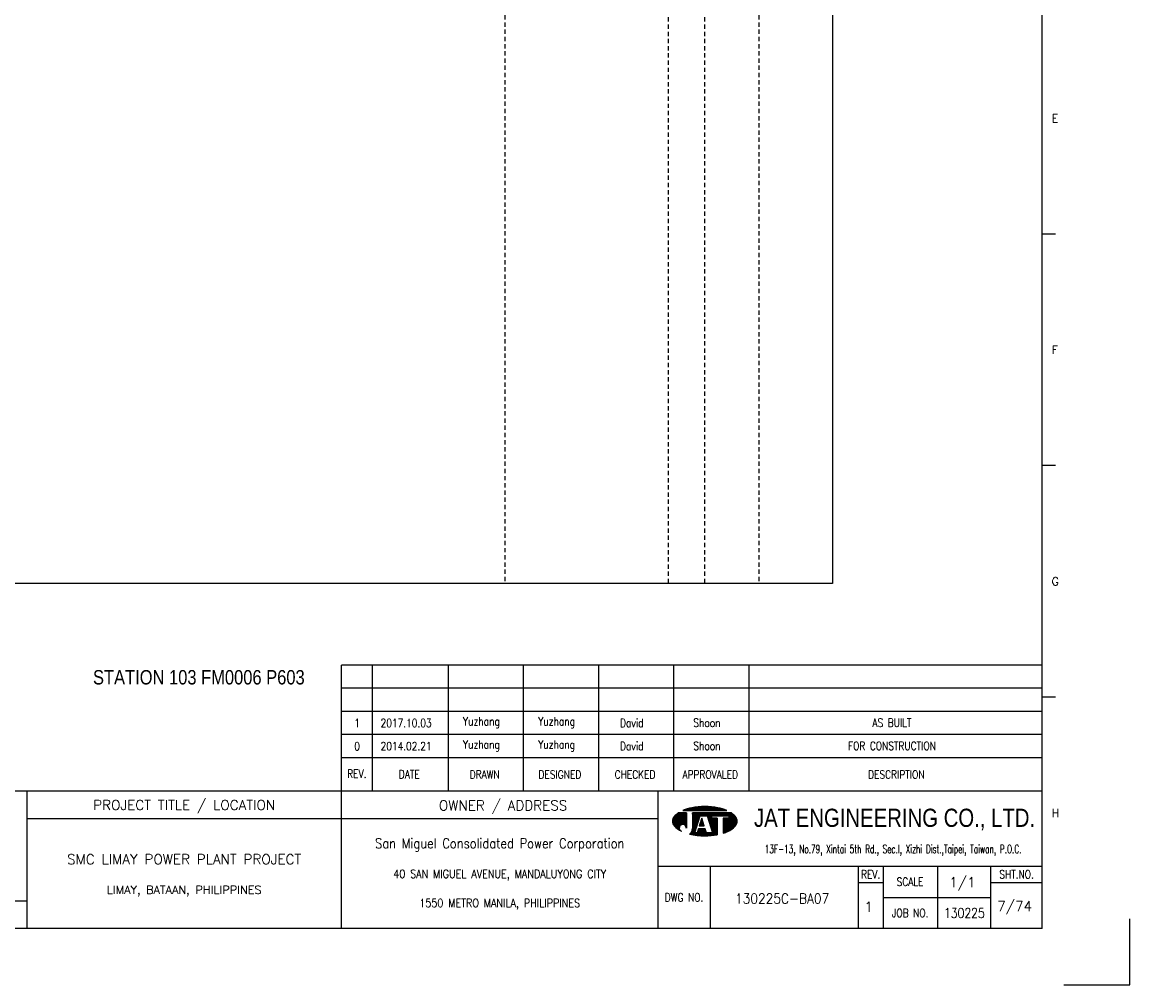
# Model space of a CAD drawing. Extents: x 749 to 1715, y -198 to 484.
# Tile 3 of 4: x 1330 to 1715, y -198 to 136. Entities that reach past the tile are written whole.
import ezdxf
from ezdxf.enums import TextEntityAlignment as Align

# ---------------------------------------------------------------- set-up
doc = ezdxf.new("R2010")
doc.units = 0
doc.header["$MEASUREMENT"] = 0
doc.linetypes.add('HIDDEN', pattern=[4, 1.5, -1, 1.5])
doc.layers.get('0').update_dxf_attribs({"linetype": 'CONTINUOUS'})
doc.layers.get('DEFPOINTS').update_dxf_attribs({"linetype": 'CONTINUOUS'})
for name, color, linetype in [('B_DIM', 7, 'CONTINUOUS'), ('CON', 4, 'CONTINUOUS'), ('DCS', 7, 'CONTINUOUS'), ('HID', 2, 'HIDDEN'), ('T', 2, 'CONTINUOUS'), ('TEXT', 7, 'CONTINUOUS'), ('圖框CON', 4, 'CONTINUOUS'), ('框線', 6, 'CONTINUOUS')]:
    doc.layers.add(name, color=color, linetype=linetype)
doc.styles.add('AEH', font='simplex', dxfattribs={"width": 0.8, "bigfont": 'ae'})
doc.styles.add('DAYUKP', font='complex', dxfattribs={"bigfont": 'DAYUKP.SHX'})
doc.styles.add('E2', font='simplex.shx', dxfattribs={"height": 2})
doc.styles.add('E3', font='simplex.shx', dxfattribs={"height": 3})
doc.styles.add('ROMANS', font='romans', dxfattribs={"width": 0.8})
doc.styles.add('style3', font='ARIALN.TTF')
doc.styles.add('WMF-Arial0', font='arial.ttf')

# ---------------------------------------------------------------- blocks, each defined once
blk = doc.blocks.new('1880-TITLE_BLK')
at = {"layer": 'TEXT', "color": 2, "linetype": 'Continuous', "style": 'E3'}
for tag, p in [('SCALE', (790.95, 31.17)), ('DWG_NO', (736.41, 26.44)), ('REV', (762.59, 23.97)), ('SHT_NO', (806.74, 23.97))]:
    blk.add_attdef(tag, text='', height=3, dxfattribs=at).set_placement(p, align=Align.MIDDLE)
at = {"layer": 'TEXT', "linetype": 'Continuous', "style": 'E2', "width": 0.6}
for tag, p in [('REV_DATE', (418.65, 19.76)), ('APPR_DATE', (492.93, 19.76))]:
    blk.add_attdef(tag, text='', height=2, dxfattribs=at).set_placement(p, align=Align.MIDDLE_LEFT)
blk = doc.blocks.new('1')
at = {"layer": 'B_DIM'}
for p, q in [((2181.53, 118.11), (1938.08, 118.11)), ((1938.08, 74.29), (1938.08, 118.11)), ((1948.92, 74.29), (1948.92, 118.11)), ((1975.28, 74.29), (1975.28, 118.11)), ((2001.39, 74.29), (2001.39, 118.11)), ((2027.5, 74.29), (2027.5, 118.11)), ((2053.62, 74.29), (2053.62, 118.11)), ((2079.73, 74.29), (2079.73, 118.11)), ((2181.53, 110.07), (1938.08, 110.07)), ((1938.08, 77.93), (1938.08, 104.33)), ((2181.53, 102.03), (1938.08, 102.03)), ((2181.53, 93.99), (1938.08, 93.99)), ((2181.53, 85.95), (1938.08, 85.95))]:
    blk.add_line(p, q, dxfattribs=at)
at = {"layer": 'DEFPOINTS'}
blk.add_lwpolyline([(2189, 7.08), (2211.97, 7.08), (2211.97, 30.05)], dxfattribs=at)
at = {"layer": 'T', "color": 0, "lineweight": -3}
for p, q in [((2053.09, 63.82), (2056.14, 66.87)), ((2053.09, 64.04), (2055.92, 66.87)), ((2053.11, 63.62), (2056.36, 66.87)), ((2053.12, 64.29), (2055.7, 66.87)), ((2053.14, 63.43), (2056.58, 66.87)), ((2053.18, 63.25), (2056.8, 66.87)), ((2053.18, 64.57), (2055.47, 66.87)), ((2053.24, 63.08), (2057.03, 66.87)), ((2053.29, 64.91), (2055.25, 66.87)), ((2053.3, 62.92), (2057.25, 66.87)), ((2053.37, 62.77), (2057.47, 66.87)), ((2053.45, 62.63), (2057.69, 66.87)), ((2053.54, 62.5), (2057.91, 66.86)), ((2053.61, 65.45), (2054.47, 66.31)), ((2053.64, 62.37), (2057.91, 66.64)), ((2053.74, 62.25), (2057.91, 66.42)), ((2053.84, 62.14), (2057.91, 66.2)), ((2053.95, 62.02), (2057.91, 65.98)), ((2054.07, 61.91), (2057.91, 65.75)), ((2054.18, 61.8), (2057.91, 65.53)), ((2056.94, 67.67), (2057.09, 67.82)), ((2057.16, 67.67), (2057.44, 67.95)), ((2057.39, 67.67), (2057.78, 68.07)), ((2057.61, 67.67), (2058.11, 68.18)), ((2057.83, 67.67), (2058.43, 68.27)), ((2058.05, 67.67), (2058.73, 68.35)), ((2058.27, 67.67), (2059.03, 68.43)), ((2058.49, 67.67), (2059.32, 68.49)), ((2058.72, 67.67), (2059.6, 68.55)), ((2058.94, 67.67), (2059.87, 68.6)), ((2059.16, 67.67), (2060.14, 68.65)), ((2059.38, 67.67), (2060.41, 68.7)), ((2059.6, 67.67), (2060.67, 68.74)), ((2059.82, 67.67), (2060.93, 68.77)), ((2060.05, 67.67), (2061.18, 68.81)), ((2060.05, 63.24), (2063.68, 66.87)), ((2060.05, 63.46), (2063.46, 66.87)), ((2060.05, 63.68), (2063.23, 66.87)), ((2060.05, 63.9), (2063.01, 66.87)), ((2060.05, 64.13), (2062.79, 66.87)), ((2060.05, 64.35), (2062.57, 66.87)), ((2060.05, 64.57), (2062.35, 66.87)), ((2060.05, 64.79), (2062.13, 66.87)), ((2060.05, 65.01), (2061.9, 66.87)), ((2060.05, 65.23), (2061.68, 66.87)), ((2060.05, 65.46), (2061.46, 66.87)), ((2060.05, 66.12), (2060.79, 66.87)), ((2060.05, 66.34), (2060.57, 66.87)), ((2060.05, 66.56), (2060.35, 66.87)), ((2060.05, 66.79), (2060.13, 66.87)), ((2060.05, 65.68), (2061.24, 66.87)), ((2060.05, 65.9), (2061.02, 66.87)), ((2060.05, 63.02), (2062.67, 65.64)), ((2060.27, 67.67), (2061.44, 68.84)), ((2060.49, 67.67), (2061.69, 68.87)), ((2060.71, 67.67), (2061.93, 68.89)), ((2060.93, 67.67), (2062.18, 68.91)), ((2061.15, 67.67), (2062.42, 68.93)), ((2061.38, 67.67), (2062.66, 68.95)), ((2061.6, 67.67), (2062.89, 68.97)), ((2061.82, 67.67), (2063.13, 68.98)), ((2062.04, 67.67), (2063.36, 68.99)), ((2062.26, 67.67), (2063.59, 69)), ((2062.48, 67.67), (2063.82, 69)), ((2062.71, 67.67), (2064.04, 69.01)), ((2062.83, 65.8), (2063.9, 66.87)), ((2062.93, 67.67), (2064.27, 69.01)), ((2063.05, 65.8), (2064.12, 66.87)), ((2063.15, 67.67), (2064.49, 69.01)), ((2063.27, 65.8), (2064.34, 66.87)), ((2063.37, 67.67), (2064.71, 69.01)), ((2063.49, 65.8), (2064.56, 66.87)), ((2063.59, 67.67), (2064.92, 69)), ((2063.72, 65.8), (2064.79, 66.87)), ((2063.81, 67.67), (2065.14, 69)), ((2063.94, 65.8), (2065.01, 66.87)), ((2064.04, 67.67), (2065.35, 68.99)), ((2064.16, 65.8), (2065.23, 66.87)), ((2064.26, 67.67), (2065.56, 68.98)), ((2064.38, 65.8), (2065.45, 66.87)), ((2064.48, 67.67), (2065.78, 68.97)), ((2064.6, 65.8), (2065.67, 66.87)), ((2064.7, 67.67), (2065.98, 68.95)), ((2064.82, 65.8), (2065.89, 66.87)), ((2064.92, 67.67), (2066.19, 68.94)), ((2065.05, 65.8), (2066.12, 66.87)), ((2065.14, 67.67), (2066.4, 68.92)), ((2065.16, 65.69), (2066.34, 66.87)), ((2065.22, 65.53), (2066.56, 66.87)), ((2065.27, 65.36), (2066.78, 66.87)), ((2065.32, 65.19), (2067, 66.87)), ((2065.37, 67.67), (2066.6, 68.9)), ((2065.38, 65.02), (2067.22, 66.87)), ((2065.43, 64.85), (2067.45, 66.87)), ((2065.48, 64.69), (2067.67, 66.87)), ((2065.54, 64.52), (2066.74, 65.71)), ((2065.59, 67.67), (2066.8, 68.88)), ((2065.59, 64.35), (2066.74, 65.49)), ((2065.81, 67.67), (2067, 68.86)), ((2066.03, 67.67), (2067.2, 68.84)), ((2066.25, 67.67), (2067.4, 68.82)), ((2066.47, 67.67), (2067.6, 68.79)), ((2066.7, 67.67), (2067.79, 68.77)), ((2066.82, 65.8), (2067.89, 66.87)), ((2066.92, 67.67), (2067.98, 68.74)), ((2067.04, 65.8), (2068.11, 66.87)), ((2067.14, 67.67), (2068.18, 68.71)), ((2067.26, 65.8), (2068.33, 66.87)), ((2067.36, 67.67), (2068.37, 68.68)), ((2067.48, 65.8), (2068.55, 66.87)), ((2067.58, 67.67), (2068.56, 68.64)), ((2067.71, 65.8), (2068.78, 66.87)), ((2067.81, 67.67), (2068.75, 68.61)), ((2067.93, 65.8), (2069, 66.87)), ((2068.03, 67.67), (2068.93, 68.58)), ((2068.15, 65.8), (2069.22, 66.87)), ((2068.25, 67.67), (2069.12, 68.54)), ((2068.37, 65.8), (2069.44, 66.87)), ((2068.47, 67.67), (2069.3, 68.5)), ((2068.59, 65.8), (2069.66, 66.87)), ((2068.69, 67.67), (2069.48, 68.46)), ((2068.81, 65.8), (2069.88, 66.87)), ((2068.91, 67.67), (2069.66, 68.42)), ((2069.04, 65.8), (2070.11, 66.87)), ((2069.14, 67.67), (2069.84, 68.37)), ((2069.26, 65.8), (2070.33, 66.87)), ((2069.36, 67.67), (2070.01, 68.33)), ((2069.48, 65.8), (2070.55, 66.87)), ((2069.58, 67.67), (2070.19, 68.28)), ((2069.7, 65.8), (2070.77, 66.87)), ((2069.8, 67.67), (2070.36, 68.23)), ((2069.92, 65.8), (2070.99, 66.87)), ((2070.02, 67.67), (2070.53, 68.18)), ((2070.14, 65.8), (2071.21, 66.87)), ((2070.24, 67.67), (2070.7, 68.13)), ((2070.37, 65.8), (2071.44, 66.87)), ((2070.47, 67.67), (2070.87, 68.07)), ((2070.59, 65.8), (2071.66, 66.87)), ((2070.69, 67.67), (2071.03, 68.02)), ((2070.75, 63.08), (2074.07, 66.4)), ((2070.75, 62.86), (2074.19, 66.3)), ((2070.75, 62.63), (2074.31, 66.2)), ((2070.75, 62.41), (2074.43, 66.09)), ((2070.75, 62.19), (2074.54, 65.98)), ((2070.75, 61.97), (2074.66, 65.87)), ((2070.75, 61.75), (2074.77, 65.76)), ((2070.75, 61.53), (2074.87, 65.65)), ((2070.75, 61.3), (2074.98, 65.53)), ((2070.81, 65.8), (2071.88, 66.87)), ((2070.91, 67.67), (2071.2, 67.96)), ((2071.03, 65.8), (2072.1, 66.87)), ((2071.13, 67.67), (2071.36, 67.9)), ((2071.25, 65.8), (2072.32, 66.87)), ((2071.35, 67.67), (2071.52, 67.84)), ((2071.47, 65.8), (2072.54, 66.87)), ((2071.57, 67.67), (2071.68, 67.77)), ((2071.7, 65.8), (2072.77, 66.87)), ((2071.8, 67.67), (2071.83, 67.71)), ((2071.92, 65.8), (2072.99, 66.87)), ((2072.14, 65.8), (2073.21, 66.87)), ((2072.36, 65.8), (2073.43, 66.87)), ((2072.58, 65.8), (2073.57, 66.78)), ((2072.62, 65.62), (2073.7, 66.69)), ((2072.62, 65.39), (2073.83, 66.6)), ((2072.62, 65.17), (2073.95, 66.5)), ((2054.29, 61.7), (2057.91, 65.31)), ((2054.41, 61.59), (2057.91, 65.09)), ((2054.53, 61.49), (2057.91, 64.87)), ((2054.65, 61.39), (2057.91, 64.65)), ((2054.78, 61.29), (2055.59, 62.11)), ((2054.9, 61.2), (2055.48, 61.77)), ((2056.12, 62.63), (2057.91, 64.42)), ((2056.46, 62.75), (2057.91, 64.2)), ((2056.7, 62.77), (2057.91, 63.98)), ((2056.9, 62.75), (2057.91, 63.76)), ((2057.08, 62.71), (2057.91, 63.54)), ((2057.23, 62.64), (2057.91, 63.32)), ((2057.37, 62.56), (2057.91, 63.09)), ((2057.5, 62.46), (2057.91, 62.87)), ((2057.61, 62.35), (2057.91, 62.65)), ((2057.7, 62.23), (2057.91, 62.43)), ((2057.79, 62.09), (2057.91, 62.21)), ((2057.85, 61.93), (2057.91, 61.99)), ((2057.89, 61.75), (2057.91, 61.76)), ((2059.09, 59.4), (2061.43, 61.74)), ((2059.86, 60.39), (2061.54, 62.07)), ((2059.98, 60.73), (2061.64, 62.39)), ((2060.03, 61), (2061.74, 62.72)), ((2060.05, 62.8), (2062.57, 65.32)), ((2060.05, 62.57), (2062.47, 64.99)), ((2060.05, 62.35), (2062.36, 64.67)), ((2060.05, 62.13), (2062.26, 64.34)), ((2060.05, 61.91), (2062.16, 64.02)), ((2060.05, 61.69), (2062.05, 63.69)), ((2060.05, 61.46), (2061.95, 63.37)), ((2062.45, 62.32), (2063.71, 63.57)), ((2062.5, 62.58), (2063.65, 63.74)), ((2062.6, 62.91), (2063.6, 63.91)), ((2062.68, 62.32), (2063.76, 63.4)), ((2062.7, 63.23), (2063.55, 64.08)), ((2062.8, 63.56), (2063.49, 64.25)), ((2062.9, 62.32), (2063.81, 63.24)), ((2062.91, 63.88), (2063.44, 64.42)), ((2063.01, 64.2), (2063.39, 64.58)), ((2063.11, 64.53), (2063.33, 64.75)), ((2063.12, 62.32), (2063.87, 63.07)), ((2063.21, 64.85), (2063.28, 64.92)), ((2063.34, 62.32), (2063.92, 62.9)), ((2063.56, 62.32), (2063.97, 62.73)), ((2063.78, 62.32), (2064.03, 62.56)), ((2064.01, 62.32), (2064.08, 62.39)), ((2065.65, 64.18), (2066.74, 65.27)), ((2065.7, 64.01), (2066.74, 65.05)), ((2065.75, 63.84), (2066.9, 65)), ((2065.81, 63.68), (2067.12, 65)), ((2065.86, 63.51), (2067.35, 65)), ((2065.91, 63.34), (2067.57, 65)), ((2065.97, 63.17), (2067.79, 65)), ((2066.02, 63), (2068.01, 65)), ((2066.07, 62.84), (2068.23, 65)), ((2066.13, 62.67), (2068.46, 65)), ((2066.18, 62.5), (2068.61, 64.93)), ((2066.23, 62.33), (2068.61, 64.71)), ((2066.29, 62.16), (2068.61, 64.48)), ((2066.34, 61.99), (2068.61, 64.26)), ((2066.39, 61.83), (2068.61, 64.04)), ((2066.45, 61.66), (2068.61, 63.82)), ((2066.5, 61.49), (2068.61, 63.6)), ((2066.56, 61.32), (2068.61, 63.38)), ((2066.61, 61.15), (2068.61, 63.15)), ((2066.66, 60.99), (2068.61, 62.93)), ((2066.72, 60.82), (2068.61, 62.71)), ((2066.77, 60.65), (2068.61, 62.49)), ((2066.82, 60.48), (2068.61, 62.27)), ((2066.88, 60.31), (2068.61, 62.05)), ((2066.93, 60.14), (2068.61, 61.82)), ((2066.98, 59.98), (2068.61, 61.6)), ((2070.75, 61.08), (2075.08, 65.41)), ((2070.75, 60.86), (2075.17, 65.28)), ((2070.75, 60.64), (2075.25, 65.14)), ((2070.75, 63.96), (2071.78, 65)), ((2070.75, 63.74), (2072, 65)), ((2070.75, 63.52), (2072.22, 65)), ((2070.75, 63.3), (2072.45, 65)), ((2070.75, 64.41), (2071.34, 65)), ((2070.75, 64.19), (2071.56, 65)), ((2070.75, 64.85), (2070.89, 65)), ((2070.75, 64.63), (2071.12, 65)), ((2070.75, 60.42), (2075.33, 64.99)), ((2070.75, 60.2), (2075.39, 64.84)), ((2070.75, 59.97), (2075.45, 64.67)), ((2070.75, 59.75), (2075.5, 64.5)), ((2071.07, 59.85), (2075.53, 64.32)), ((2071.42, 59.97), (2075.56, 64.12)), ((2071.78, 60.12), (2075.57, 63.9)), ((2072.17, 60.28), (2075.55, 63.67)), ((2072.59, 60.48), (2075.51, 63.4)), ((2073.08, 60.75), (2075.42, 63.1)), ((2073.74, 61.19), (2075.24, 62.69)), ((2055.03, 61.11), (2055.46, 61.53)), ((2055.16, 61.01), (2055.47, 61.33)), ((2055.3, 60.93), (2055.52, 61.15)), ((2055.43, 60.84), (2055.59, 60.99)), ((2055.57, 60.76), (2055.67, 60.85)), ((2055.71, 60.67), (2055.76, 60.73)), ((2055.85, 60.59), (2055.88, 60.62)), ((2056, 60.52), (2056, 60.52)), ((2056.14, 60.44), (2056.14, 60.44)), ((2057.91, 61.54), (2057.91, 61.55)), ((2059.28, 59.36), (2061.33, 61.42)), ((2059.46, 59.32), (2061.23, 61.09)), ((2059.64, 59.29), (2061.12, 60.77)), ((2059.83, 59.25), (2061.02, 60.44)), ((2060.02, 59.22), (2060.92, 60.12)), ((2060.05, 61.24), (2060.05, 61.24)), ((2060.21, 59.19), (2060.93, 59.91)), ((2060.4, 59.16), (2061.15, 59.91)), ((2060.59, 59.13), (2061.38, 59.91)), ((2060.78, 59.1), (2061.6, 59.91)), ((2060.98, 59.07), (2063.16, 61.25)), ((2061.17, 59.04), (2063.38, 61.25)), ((2061.37, 59.02), (2063.6, 61.25)), ((2061.57, 59), (2063.82, 61.25)), ((2061.68, 59.99), (2062.94, 61.25)), ((2061.77, 58.97), (2064.04, 61.25)), ((2061.78, 60.32), (2062.71, 61.25)), ((2061.88, 60.64), (2062.49, 61.25)), ((2061.97, 58.95), (2064.27, 61.25)), ((2061.99, 60.96), (2062.27, 61.25)), ((2062.17, 58.94), (2064.45, 61.21)), ((2062.38, 58.92), (2064.51, 61.05)), ((2062.58, 58.9), (2064.56, 60.88)), ((2062.79, 58.89), (2064.61, 60.71)), ((2063, 58.88), (2064.67, 60.54)), ((2063.21, 58.87), (2064.72, 60.37)), ((2063.43, 58.86), (2064.77, 60.2)), ((2063.64, 58.85), (2064.82, 60.03)), ((2063.86, 58.85), (2064.92, 59.91)), ((2064.08, 58.84), (2065.15, 59.91)), ((2064.3, 58.84), (2065.37, 59.91)), ((2064.52, 58.84), (2065.59, 59.91)), ((2064.74, 58.85), (2065.81, 59.91)), ((2064.97, 58.85), (2066.03, 59.91)), ((2065.2, 58.86), (2066.25, 59.91)), ((2065.43, 58.87), (2066.48, 59.91)), ((2065.66, 58.88), (2066.7, 59.91)), ((2065.9, 58.89), (2066.92, 59.91)), ((2066.14, 58.91), (2068.61, 61.38)), ((2066.38, 58.93), (2068.61, 61.16)), ((2066.62, 58.95), (2068.61, 60.94)), ((2066.87, 58.97), (2068.61, 60.72)), ((2067.11, 59), (2068.61, 60.49)), ((2067.37, 59.03), (2068.61, 60.27)), ((2067.62, 59.06), (2068.61, 60.05)), ((2067.88, 59.1), (2068.61, 59.83)), ((2068.14, 59.14), (2068.61, 59.61)), ((2068.4, 59.18), (2068.61, 59.38))]:
    blk.add_line(p, q, dxfattribs=at)
at = {"layer": 'T', "lineweight": -3}
for p, q in [((2057.91, 66.87), (2055.21, 66.87)), ((2056.73, 67.67), (2071.93, 67.67)), ((2057.91, 66.87), (2057.91, 61.52)), ((2073.45, 66.87), (2060.05, 66.87)), ((2060.05, 66.33), (2060.05, 66.87)), ((2060.05, 66.87), (2060.05, 61.23)), ((2060.85, 59.91), (2062.72, 65.8)), ((2062.72, 65.8), (2065.13, 65.8)), ((2063.79, 65.8), (2065.13, 65.8)), ((2065.13, 65.8), (2067, 59.91)), ((2066.74, 65.8), (2072.62, 65.8)), ((2066.74, 65), (2066.74, 65.8)), ((2072.62, 65.8), (2072.62, 65)), ((2061.8, 63.05), (2060.05, 61.24)), ((2063.26, 65), (2062.41, 62.32)), ((2062.41, 62.32), (2064.1, 62.32)), ((2064.1, 62.32), (2063.26, 65)), ((2068.61, 65), (2066.74, 65)), ((2068.61, 65), (2068.61, 59.21)), ((2072.62, 65), (2070.75, 65)), ((2070.75, 65), (2070.75, 59.74)), ((2061.65, 59.91), (2060.85, 59.91)), ((2062.08, 61.25), (2061.65, 59.91)), ((2064.44, 61.25), (2062.08, 61.25)), ((2064.86, 59.91), (2064.44, 61.25)), ((2067, 59.91), (2064.86, 59.91))]:
    blk.add_line(p, q, dxfattribs=at)
for centre, major_axis, start_param, end_param in [((2055.58, 63.92), (1.76, 1.76), 1.614811, 2.356194), ((2059.72, 60.14), (-5.73, 5.73), 6.088179, 6.3272), ((2062.5, 54), (-10.49, 10.49), 5.683021, 5.897183), ((2064.33, 44.23), (-17.52, 17.52), 5.497787, 5.683021), ((2064.33, 44.23), (17.52, 17.52), 0.600164, 0.785398), ((2066.16, 54), (10.49, 10.49), 0.386002, 0.600164), ((2068.93, 60.14), (-5.73, 5.73), 4.668374, 4.907395), ((2073.07, 63.92), (-1.76, 1.76), 3.926991, 4.668374), ((2055.58, 63.92), (-1.76, 1.76), 0.785398, 1.526782), ((2059.72, 67.71), (5.73, 5.73), 3.097578, 3.478972), ((2056.68, 61.54), (-0.868, 0.868), 3.906164, 8.245601), ((2068.93, 67.71), (-5.73, 5.73), 2.781027, 3.185607), ((2073.07, 63.92), (1.76, 1.76), 4.756403, 5.497787), ((2057.88, 61.28), (1.53, 1.53), 4.470635, 5.546585), ((2064.33, 83.62), (17.52, 17.52), 3.710226, 3.926991), ((2064.33, 83.62), (17.52, 17.52), 3.926991, 4.100643), ((2066.16, 73.85), (-10.49, 10.49), 2.670765, 2.781027)]:
    blk.add_ellipse(centre, major_axis=major_axis, ratio=1, start_param=start_param, end_param=end_param, dxfattribs=at)
at = {"layer": '圖框CON'}
for p, q in [((2186.14, 267.8), (2181.53, 267.8)), ((2186.14, 187.4), (2181.53, 187.4)), ((2186.14, 107), (2181.53, 107)), ((2048.1, 48.3), (2181.53, 48.3)), ((2066.14, 48.3), (2066.14, 26.6)), ((2117.55, 48.3), (2117.55, 26.6)), ((2126.28, 48.3), (2126.28, 26.6)), ((2145.25, 26.6), (2145.25, 48.3)), ((2163.72, 26.6), (2163.72, 48.3)), ((2117.55, 42.62), (2126.28, 42.62)), ((2163.72, 42.62), (2181.53, 42.62)), ((2126.28, 37.45), (2163.72, 37.45))]:
    blk.add_line(p, q, dxfattribs=at)
for points in [[(1828.89, 26.6), (1828.89, 74.29)], [(1938.08, 26.6), (1938.08, 74.29)], [(2048.1, 26.6), (2048.1, 74.29)], [(2048.1, 64.75), (1828.89, 64.75)], [(1828.89, 36.15), (1802.67, 36.15), (1651.45, 36.15)]]:
    blk.add_lwpolyline(points, dxfattribs=at)
at = {"layer": '框線'}
for p, q in [((2181.53, 26.6), (2181.53, 669.81)), ((2181.53, 74.29), (1308.62, 74.29)), ((2181.53, 26.6), (1308.62, 26.6))]:
    blk.add_line(p, q, dxfattribs=at)
at = {"style": 'DAYUKP'}
for s, p in [('E', (2184.79, 307.99)), ('F', (2184.79, 227.59)), ('G', (2184.79, 147.19)), ('H', (2184.79, 66.79))]:
    blk.add_text(s, height=2.87, dxfattribs=at).set_placement(p, align=Align.MIDDLE_LEFT)
at = {"style": 'WMF-Arial0', "width": 0.8}
blk.add_text('JAT ENGINEERING CO., LTD.', height=6.3172, dxfattribs=at).set_placement((2130.24, 64.55), align=Align.MIDDLE)
at = {"color": 2, "ltscale": 500, "style": 'ROMANS', "width": 0.85}
blk.add_text('San Miguel Consolidated Power Corporation', height=3.4457, dxfattribs=at).set_placement((1993.09, 56.23), align=Align.MIDDLE_CENTER)
at = {"color": 2, "ltscale": 500, "style": 'ROMANS'}
for s, height, p in [('SMC LIMAY POWER PLANT PROJECT', 3.4457, (1883.48, 50.7)), ('LIMAY, BATAAN, PHILIPPINES', 2.8714, (1883.48, 40.08))]:
    blk.add_text(s, height=height, dxfattribs=at).set_placement(p, align=Align.MIDDLE_CENTER)
at = {"color": 4, "ltscale": 500, "style": 'ROMANS', "width": 0.85}
for s, p in [('40 SAN MIGUEL AVENUE, MANDALUYONG CITY', (1993.09, 45.61)), ('1550 METRO MANILA, PHILIPPINES', (1993.09, 35.51))]:
    blk.add_text(s, height=2.8714, dxfattribs=at).set_placement(p, align=Align.MIDDLE_CENTER)
at = {"layer": 'B_DIM', "style": 'AEH', "width": 0.8}
for s, height, p in [('REV.', 2.871, (1943.45, 80.37)), ('DATE', 2.871, (1961.68, 80.21)), ('DRAWN', 2.871, (1987.87, 80.12)), ('DESIGNED', 2.871, (2013.98, 80.12)), ('CHECKED', 2.871, (2040.1, 80.12)), ('APPROVALED', 2.871, (2066.21, 80.12)), ('DESCRIPTION', 2.8714, (2130.87, 80.12))]:
    blk.add_text(s, height=height, dxfattribs=at).set_placement(p, align=Align.MIDDLE)
at = {"layer": 'HID', "ltscale": 500, "style": 'ROMANS'}
for s, p in [('PROJECT TITLE / LOCATION', (1883.48, 69.28)), ('OWNER / ADDRESS', (1994.25, 69.12))]:
    blk.add_text(s, height=3.4457, dxfattribs=at).set_placement(p, align=Align.MIDDLE)
at = {"layer": 'HID', "color": 7, "style": 'ROMANS', "width": 0.8}
for s, p in [('REV.', (2121.92, 45.46)), ('SHT.NO.', (2172.62, 45.46)), ('SCALE', (2135.64, 42.87)), ('DWG NO.', (2057.12, 37.45)), ('JOB NO.', (2135.64, 32.03))]:
    blk.add_text(s, height=2.871, dxfattribs=at).set_placement(p, align=Align.MIDDLE)
at = {"layer": 'T', "color": 2, "ltscale": 500, "style": 'ROMANS', "width": 0.65}
blk.add_text('13F-13, No.79, Xintai 5th Rd., Sec.I, Xizhi Dist.,Taipei, Taiwan, P.O.C.', height=2.8714, dxfattribs=at).set_placement((2129.74, 52.81), align=Align.CENTER)

msp = doc.modelspace()

# ---------------------------------------------------------------- linework, layer by layer
at = {"layer": 'CON'}
msp.add_lwpolyline([(897.8, 441.09), (1611.8, 441.09), (1611.8, -58.71), (897.8, -58.71)], close=True, dxfattribs=at)
at = {"layer": 'HID'}
for p, q in [((1498.05, 441.09), (1498.05, -58.71)), ((1554.75, 440.39), (1554.75, -58.71)), ((1567.35, 440.39), (1567.35, -58.71)), ((1586.25, 441.09), (1586.25, -58.71))]:
    msp.add_line(p, q, dxfattribs=at)

# ---------------------------------------------------------------- block references
msp.add_blockref('1', (-496.86, -205.19))
at = {"layer": 'TEXT', "color": 0}
ref = msp.add_blockref('1880-TITLE_BLK', (748.49, -198.53), dxfattribs=dict(at, xscale=1.148576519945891, yscale=1.148576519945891, zscale=1.148576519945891))
ref.add_attrib('DWG_NO', '130225C-BA07', dxfattribs={"color": 2, "linetype": 'Continuous', "height": 3.4457, "style": 'E3', "width": 0.9}).set_placement((1594.32, -168.15), align=Align.MIDDLE)
ref.add_attrib('REV', '1', dxfattribs={"color": 2, "linetype": 'Continuous', "height": 3.45, "style": 'E3'}).set_placement((1624.39, -170.99), align=Align.MIDDLE)
ref.add_attrib('SCALE', '1/1', dxfattribs={"color": 2, "linetype": 'Continuous', "height": 3.446, "style": 'E3'}).set_placement((1656.96, -162.73), align=Align.MIDDLE)
ref.add_attrib('SHT_NO', '7/74', dxfattribs={"color": 2, "linetype": 'Continuous', "height": 3.446, "style": 'E3'}).set_placement((1675.1, -170.99), align=Align.MIDDLE)

# ---------------------------------------------------------------- texts
at = {"layer": 'DCS', "linetype": 'ByBlock', "style": 'style3'}
msp.add_text('STATION 103 FM0006 P603', height=5, dxfattribs=at).set_placement((1354.93, -93.8))
at = {"layer": 'T', "style": 'AEH', "width": 0.8}
for s, height, p in [('1', 2.87, (1446.68, -107.21)), ('2017.10.03', 2.871, (1463.69, -107.18)), ('Yuzhang', 2.871, (1489.88, -107.09)), ('Yuzhang', 2.871, (1516, -107.09)), ('David', 2.871, (1542.11, -107.09)), ('Shoon', 2.871, (1568.22, -107.09)), ('AS BUILT', 2.871, (1632.49, -107.09)), ('0', 2.87, (1446.68, -115.25)), ('2014.02.21', 2.871, (1463.69, -115.22)), ('Yuzhang', 2.871, (1489.88, -115.13)), ('Yuzhang', 2.871, (1516, -115.13)), ('David', 2.871, (1542.11, -115.13)), ('Shoon', 2.871, (1568.22, -115.13)), ('FOR CONSTRUCTION', 2.8714, (1632.49, -115.13))]:
    msp.add_text(s, height=height, dxfattribs=at).set_placement(p, align=Align.MIDDLE)
at = {"layer": 'TEXT', "color": 2, "style": 'E3', "width": 0.8}
msp.add_text('130225', height=3.446, dxfattribs=at).set_placement((1657.63, -173.16), align=Align.MIDDLE_CENTER)

doc.saveas('drawing.dxf')
